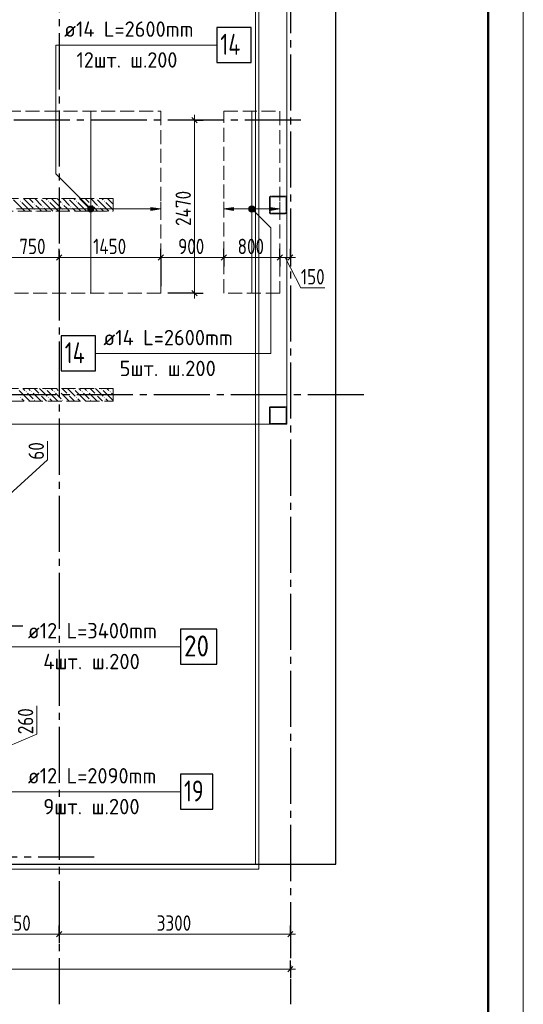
# Model space of a CAD drawing. Header units: millimetres. Extents: x 0 to 32165, y 0 to 42000.
# Tile 9 of 12: x 22509 to 29700, y 15930 to 29985. Entities that reach past the tile are written whole.
import ezdxf

# ---------------------------------------------------------------- set-up
doc = ezdxf.new("R2010")
doc.units = ezdxf.units.MM
doc.linetypes.add('______2', pattern=[270, 200, -70])
doc.linetypes.add('______5', pattern=[1100, 800, -100, 100, -100])
for name, color, linetype, lineweight in [('Standard', 7, 'Continuous', 25), ('ДОП Верх по Х', 7, 'Continuous', 25), ('Оси', 40, '______5', 18), ('Позиционная метка номер позиции', 7, 'Continuous', 13), ('Примечания', 7, 'Continuous', 25)]:
    doc.layers.add(name, color=color, linetype=linetype, lineweight=lineweight)
doc.layers.add('ЖБ Перекрытие верхний уровень', color=7, linetype='Continuous', lineweight=25, true_color=0xe0e0ff)
doc.layers.add('ЖБ Стена верхний уровень', color=7, linetype='Continuous', lineweight=25, true_color=0x006e00)
doc.styles.add('GOST 2.304-81', font='txt')
doc.styles.add('ISOCPEUR', font='txt')

msp = doc.modelspace()

# ---------------------------------------------------------------- hatches: boundary and pattern name
at = {"layer": 'ДОП Верх по Х', "linetype": 'Continuous', "lineweight": 13, "transparency": 33554687}
for points in [[(23492, 27265), (23492, 27302), (23486, 27283)], [(23492, 27302), (23505, 27251), (23505, 27316)], [(23492, 27302), (23492, 27265), (23505, 27251)], [(23505, 27316), (23524, 27246), (23524, 27321)], [(23505, 27316), (23505, 27251), (23524, 27246)], [(23524, 27321), (23524, 27246), (23543, 27251)], [(23524, 27321), (23543, 27251), (23543, 27316)], [(23543, 27316), (23543, 27251), (23556, 27265)], [(23543, 27316), (23556, 27265), (23556, 27302)], [(23556, 27302), (23556, 27265), (23561, 27283)], [(24384, 27263), (24524, 27283), (24384, 27303)], [(25792, 27265), (25792, 27302), (25786, 27283)], [(25792, 27302), (25805, 27251), (25805, 27316)], [(25792, 27302), (25792, 27265), (25805, 27251)], [(25805, 27316), (25824, 27246), (25824, 27321)], [(25805, 27316), (25805, 27251), (25824, 27246)], [(25824, 27321), (25824, 27246), (25843, 27251)], [(25824, 27321), (25843, 27251), (25843, 27316)], [(25843, 27316), (25843, 27251), (25856, 27265)], [(25843, 27316), (25856, 27265), (25856, 27302)], [(25856, 27302), (25856, 27265), (25861, 27283)], [(26084, 27263), (26224, 27283), (26084, 27303)]]:
    msp.add_hatch(color=7, dxfattribs=at).paths.add_polyline_path(points)
msp.add_hatch(color=7, dxfattribs=at).paths.add_polyline_path([(25564, 27263), (25424, 27283), (25564, 27303)], flags=16)
at = {"layer": 'ЖБ Стена верхний уровень', "linetype": 'Continuous', "lineweight": 18, "transparency": 33554687}
for points in [[(22804, 27430), (22801, 27427), (22798, 27430)], [(23204, 27430), (23201, 27427), (23198, 27430)], [(23604, 27430), (23601, 27427), (23598, 27430)], [(22514, 27393), (22521, 27400), (22527, 27393), (22521, 27387)], [(22714, 27353), (22721, 27360), (22727, 27353), (22721, 27347)], [(22714, 27273), (22721, 27280), (22727, 27273), (22721, 27267)], [(22834, 27313), (22841, 27320), (22847, 27313), (22841, 27307)], [(22914, 27393), (22921, 27400), (22927, 27393), (22921, 27387)], [(23114, 27353), (23121, 27360), (23127, 27353), (23121, 27347)], [(23114, 27273), (23121, 27280), (23127, 27273), (23121, 27267)], [(23234, 27313), (23241, 27320), (23247, 27313), (23241, 27307)], [(23314, 27393), (23321, 27400), (23327, 27393), (23321, 27387)], [(23514, 27353), (23521, 27360), (23527, 27353), (23521, 27347)], [(23514, 27273), (23521, 27280), (23527, 27273), (23521, 27267)], [(23634, 27313), (23641, 27320), (23647, 27313), (23641, 27307)], [(23714, 27393), (23721, 27400), (23727, 27393), (23721, 27387)], [(26314, 27353), (26321, 27360), (26324, 27357), (26324, 27350), (26321, 27347)], [(26314, 27273), (26321, 27280), (26324, 27277), (26324, 27270), (26321, 27267)], [(22514, 24593), (22521, 24600), (22527, 24593), (22521, 24587)], [(22594, 24673), (22601, 24680), (22607, 24673), (22601, 24667)], [(22674, 24673), (22681, 24680), (22687, 24673), (22681, 24667)], [(22794, 24633), (22801, 24640), (22807, 24633), (22801, 24627)], [(22874, 24713), (22881, 24720), (22887, 24713), (22881, 24707)], [(22914, 24593), (22921, 24600), (22927, 24593), (22921, 24587)], [(22994, 24673), (23001, 24680), (23007, 24673), (23001, 24667)], [(23074, 24673), (23081, 24680), (23087, 24673), (23081, 24667)], [(23194, 24633), (23201, 24640), (23207, 24633), (23201, 24627)], [(23274, 24713), (23281, 24720), (23287, 24713), (23281, 24707)], [(23314, 24593), (23321, 24600), (23327, 24593), (23321, 24587)], [(23394, 24673), (23401, 24680), (23407, 24673), (23401, 24667)], [(23474, 24673), (23481, 24680), (23487, 24673), (23481, 24667)], [(23594, 24633), (23601, 24640), (23607, 24633), (23601, 24627)], [(23674, 24713), (23681, 24720), (23687, 24713), (23681, 24707)], [(23714, 24593), (23721, 24600), (23727, 24593), (23721, 24587)], [(23794, 24673), (23801, 24680), (23807, 24673), (23801, 24667)], [(22714, 24553), (22721, 24560), (22727, 24553), (22721, 24547)], [(23114, 24553), (23121, 24560), (23127, 24553), (23121, 24547)], [(23514, 24553), (23521, 24560), (23527, 24553), (23521, 24547)], [(26074, 24313), (26081, 24320), (26084, 24317), (26084, 24310), (26081, 24307)]]:
    msp.add_hatch(color=7, dxfattribs=at).paths.add_polyline_path(points, flags=16)
at = {"layer": 'Позиционная метка номер позиции', "linetype": 'Continuous', "lineweight": 13, "transparency": 33554687}
for points in [[(23492, 27251), (23535, 27327), (23481, 27272)], [(23481, 27272), (23535, 27327), (23513, 27327)], [(23481, 27272), (23513, 27327), (23481, 27295)], [(23481, 27295), (23513, 27327), (23492, 27315)], [(23492, 27251), (23556, 27315), (23535, 27327)], [(23513, 27240), (23556, 27315), (23492, 27251)], [(23513, 27240), (23567, 27295), (23556, 27315)], [(23535, 27240), (23567, 27295), (23513, 27240)], [(23535, 27240), (23567, 27272), (23567, 27295)], [(23567, 27272), (23535, 27240), (23556, 27251)], [(25781, 27295), (25813, 27327), (25792, 27315)], [(25813, 27327), (25781, 27295), (25781, 27272)], [(25813, 27327), (25781, 27272), (25835, 27327)], [(25835, 27327), (25781, 27272), (25792, 27251)], [(25835, 27327), (25792, 27251), (25856, 27315)], [(25856, 27315), (25792, 27251), (25813, 27240)], [(25856, 27315), (25813, 27240), (25867, 27295)], [(25867, 27295), (25813, 27240), (25835, 27240)], [(25867, 27295), (25835, 27240), (25867, 27272)], [(25867, 27272), (25835, 27240), (25856, 27251)]]:
    msp.add_hatch(color=7, dxfattribs=at).paths.add_polyline_path(points)

# ---------------------------------------------------------------- linework, layer by layer
at = {"layer": 'Standard', "color": 251, "linetype": 'Continuous', "lineweight": -3, "true_color": 0x656565, "transparency": 33554687}
for p, q in [((25005, 28550), (24624, 28550)), ((25005, 28550), (24880, 28550)), ((25005, 28550), (25130, 28550)), ((23074, 26588), (23074, 26713)), ((24524, 26588), (24524, 26713)), ((25424, 26588), (25424, 26713)), ((26224, 26588), (26224, 26713)), ((26374, 26588), (26374, 26713)), ((23074, 26588), (23074, 26463)), ((23074, 26588), (23074, 26588)), ((24524, 26588), (24524, 26463)), ((25424, 26588), (25424, 26463)), ((25424, 26588), (25424, 26588)), ((26224, 26588), (26224, 26463)), ((26224, 26588), (26224, 26588)), ((26374, 26588), (26374, 26463)), ((26374, 26588), (26374, 26588)), ((25005, 26080), (24624, 26080)), ((25005, 26080), (24880, 26080)), ((25005, 26080), (25130, 26080)), ((23074, 16930), (23074, 17055)), ((26374, 16930), (26374, 17055)), ((23074, 16930), (23074, 16805)), ((23074, 16930), (23074, 16930)), ((26374, 16930), (26374, 16805)), ((26374, 16930), (26374, 16930)), ((26374, 16430), (26374, 16555)), ((26374, 16430), (26374, 16305)), ((26374, 16430), (26374, 16430))]:
    msp.add_line(p, q, dxfattribs=at)
at = {"layer": 'Standard', "color": 7, "linetype": 'Continuous', "lineweight": 25, "transparency": 33554687}
for p, q in [((24967, 28587), (25042, 28512)), ((23036, 26551), (23111, 26626)), ((24486, 26551), (24561, 26626)), ((25386, 26551), (25461, 26626)), ((26186, 26551), (26261, 26626)), ((26336, 26551), (26411, 26626)), ((24967, 26117), (25042, 26042)), ((23036, 16892), (23111, 16968)), ((26336, 16892), (26411, 16968)), ((26336, 16392), (26411, 16468))]:
    msp.add_line(p, q, dxfattribs=at)
at = {"layer": 'Standard', "color": 7, "linetype": 'Continuous', "lineweight": 13, "transparency": 33554687}
for p, q in [((25005, 28550), (25005, 28625)), ((22324, 26588), (23074, 26588)), ((25424, 26588), (26224, 26588)), ((26224, 26588), (26374, 26588)), ((26299, 26588), (26524, 26155)), ((26374, 26588), (26449, 26588)), ((26524, 26155), (26868, 26155)), ((25005, 26080), (25005, 26005)), ((22906, 23704), (22906, 23970)), ((22306, 23154), (22906, 23704)), ((22753, 19785), (22753, 20192)), ((22306, 19596), (22753, 19785)), ((21824, 16930), (23074, 16930)), ((23074, 16930), (26374, 16930)), ((26374, 16930), (26449, 16930)), ((7924, 16430), (26374, 16430)), ((26374, 16430), (26449, 16430))]:
    msp.add_line(p, q, dxfattribs=at)
msp.add_lwpolyline([(0, 0), (29700, 0), (29700, 42000), (0, 42000), (0, 0)], close=True, dxfattribs=at)
for points in [[(29700, 42000), (0, 42000), (0, 0), (29700, 0), (29700, 42000)], [(29700, 42000), (0, 42000), (0, 0), (29700, 0), (29700, 42000)], [(7674, 17930), (25874, 17930), (25874, 39170), (7674, 39170), (7674, 17930)], [(25005, 28550), (25005, 27055), (25005, 27055), (25005, 26080)], [(23074, 26588), (23205, 26588), (23205, 26588), (24319, 26588), (24319, 26588), (24524, 26588)], [(24524, 26588), (25099, 26588), (25099, 26588), (25424, 26588)]]:
    msp.add_lwpolyline(points, dxfattribs=at)
at = {"layer": 'Standard', "color": 7, "linetype": 'Continuous', "lineweight": 50, "transparency": 33554687}
msp.add_lwpolyline([(2000, 41500), (29200, 41500), (29200, 500), (2000, 500), (2000, 41500)], close=True, dxfattribs=at)
at = {"layer": 'Standard', "color": 7, "linetype": 'Continuous', "lineweight": 25, "transparency": 33554687}
msp.add_lwpolyline([(7394, 17930), (27024, 17930), (27024, 39500), (7394, 39500), (7394, 17930)], dxfattribs=at)
at = {"layer": 'Standard', "color": 254, "linetype": 'Continuous', "lineweight": 13, "true_color": 0xc4c4ff, "transparency": 33554687}
msp.add_lwpolyline([(8274, 17861), (25924, 17861), (25924, 39239), (8274, 39239), (8274, 17861)], dxfattribs=at)
at = {"layer": 'Standard', "color": 251, "linetype": 'Continuous', "lineweight": -3, "true_color": 0x656565, "transparency": 33554687}
msp.add_lwpolyline([(24524, 26588), (24524, 26581), (24524, 26581), (24524, 26505), (24524, 26505), (24524, 26180)], dxfattribs=at)
at = {"layer": 'ДОП Верх по Х', "color": 7, "linetype": 'Continuous', "lineweight": 13, "transparency": 33554687}
for p, q in [((23124, 29623), (25232, 29623)), ((23685, 25220), (25793, 25220)), ((22606, 21035), (24714, 21035)), ((22606, 18965), (24692, 18965))]:
    msp.add_line(p, q, dxfattribs=at)
at = {"layer": 'ДОП Верх по Х', "color": 7, "linetype": 'Continuous', "lineweight": 18, "transparency": 33554687}
for p, q in [((23524, 28673), (23524, 26087)), ((25824, 28673), (25824, 26087))]:
    msp.add_line(p, q, dxfattribs=at)
at = {"layer": 'ДОП Верх по Х', "color": 251, "linetype": 'Continuous', "lineweight": 13, "true_color": 0x494949, "transparency": 33554687}
for p, q in [((22464, 27283), (23494, 27283)), ((23524, 27321), (23524, 27321)), ((23554, 27283), (24384, 27283)), ((24524, 27283), (24384, 27303)), ((24384, 27303), (24384, 27263)), ((24384, 27263), (24524, 27283)), ((24524, 27283), (24524, 27383)), ((24524, 27283), (24524, 27183)), ((24524, 27283), (24524, 27283)), ((25424, 27283), (25424, 27383)), ((25424, 27283), (25564, 27303)), ((25564, 27263), (25424, 27283)), ((25424, 27283), (25424, 27183)), ((25424, 27283), (25424, 27283)), ((25564, 27303), (25564, 27263)), ((25564, 27283), (25794, 27283)), ((25824, 27321), (25824, 27321)), ((25854, 27283), (26084, 27283)), ((26224, 27283), (26084, 27303)), ((26084, 27303), (26084, 27263)), ((26084, 27263), (26224, 27283)), ((26224, 27283), (26224, 27383)), ((26224, 27283), (26224, 27183)), ((26224, 27283), (26224, 27283)), ((23524, 27246), (23524, 27246)), ((25824, 27246), (25824, 27246))]:
    msp.add_line(p, q, dxfattribs=at)
at = {"layer": 'ДОП Верх по Х', "color": 7, "linetype": 'Continuous', "lineweight": 25, "transparency": 33554687}
for points in [[(25324, 29373), (25814, 29373), (25814, 29873), (25324, 29873), (25324, 29373)], [(23103, 24970), (23593, 24970), (23593, 25470), (23103, 25470), (23103, 24970)], [(24806, 20785), (25326, 20785), (25326, 21285), (24806, 21285), (24806, 20785)], [(24806, 18715), (25266, 18715), (25266, 19215), (24806, 19215), (24806, 18715)]]:
    msp.add_lwpolyline(points, dxfattribs=at)
at = {"layer": 'ДОП Верх по Х', "color": 251, "linetype": 'Continuous', "lineweight": 13, "true_color": 0x494949, "transparency": 33554687}
for centre in [(23524, 27283), (25824, 27283)]:
    msp.add_circle(centre, 37.5, dxfattribs=at)
at = {"layer": 'ЖБ Перекрытие верхний уровень', "color": 7, "linetype": 'Continuous', "lineweight": 18, "transparency": 33554687}
for p, q in [((26324, 24210), (26324, 32890)), ((22354, 24210), (26324, 24210))]:
    msp.add_line(p, q, dxfattribs=at)
at = {"layer": 'ЖБ Стена верхний уровень', "color": 251, "linetype": '______2', "lineweight": 13, "true_color": 0x656565, "transparency": 33554687}
for p, q in [((23844, 27430), (21044, 27430)), ((23844, 27250), (23844, 27430)), ((26075, 27452), (26074, 27448)), ((26074, 27448), (26074, 27445)), ((26074, 27445), (26074, 27235)), ((26077, 27455), (26075, 27452)), ((26079, 27458), (26077, 27455)), ((26081, 27460), (26079, 27458)), ((26084, 27462), (26081, 27460)), ((26087, 27464), (26084, 27462)), ((26084, 27447), (26085, 27448)), ((26084, 27445), (26084, 27447)), ((26084, 27235), (26084, 27445)), ((26085, 27450), (26086, 27451)), ((26085, 27448), (26085, 27450)), ((26086, 27451), (26088, 27453)), ((26091, 27465), (26087, 27464)), ((26088, 27453), (26089, 27454)), ((26089, 27454), (26091, 27454)), ((26094, 27465), (26091, 27465)), ((26091, 27454), (26092, 27455)), ((26092, 27455), (26094, 27455)), ((26304, 27465), (26094, 27465)), ((26094, 27455), (26304, 27455)), ((26307, 27465), (26304, 27465)), ((26304, 27455), (26306, 27455)), ((26306, 27455), (26307, 27454)), ((26311, 27464), (26307, 27465)), ((26307, 27454), (26309, 27454)), ((26309, 27454), (26310, 27453)), ((26310, 27453), (26312, 27451)), ((26314, 27462), (26311, 27464)), ((26312, 27451), (26313, 27450)), ((26313, 27450), (26313, 27448)), ((26313, 27448), (26314, 27447)), ((26317, 27460), (26314, 27462)), ((26314, 27447), (26314, 27445)), ((26314, 27445), (26314, 27235)), ((26319, 27458), (26317, 27460)), ((26321, 27455), (26319, 27458)), ((26323, 27452), (26321, 27455)), ((26324, 27448), (26323, 27452)), ((26324, 27445), (26324, 27448)), ((26324, 27235), (26324, 27445)), ((21944, 27250), (23844, 27250)), ((26074, 27235), (26074, 27232)), ((26074, 27232), (26075, 27228)), ((26075, 27228), (26077, 27225)), ((26077, 27225), (26079, 27222)), ((26079, 27222), (26081, 27220)), ((26081, 27220), (26084, 27218)), ((26084, 27233), (26084, 27235)), ((26085, 27232), (26084, 27233)), ((26084, 27218), (26087, 27216)), ((26085, 27230), (26085, 27232)), ((26086, 27229), (26085, 27230)), ((26088, 27227), (26086, 27229)), ((26087, 27216), (26091, 27215)), ((26089, 27226), (26088, 27227)), ((26091, 27226), (26089, 27226)), ((26092, 27225), (26091, 27226)), ((26091, 27215), (26094, 27215)), ((26094, 27225), (26092, 27225)), ((26304, 27225), (26094, 27225)), ((26094, 27215), (26304, 27215)), ((26306, 27225), (26304, 27225)), ((26304, 27215), (26307, 27215)), ((26307, 27226), (26306, 27225)), ((26309, 27226), (26307, 27226)), ((26307, 27215), (26311, 27216)), ((26310, 27227), (26309, 27226)), ((26312, 27229), (26310, 27227)), ((26311, 27216), (26314, 27218)), ((26313, 27230), (26312, 27229)), ((26314, 27233), (26313, 27232)), ((26313, 27232), (26313, 27230)), ((26314, 27235), (26314, 27233)), ((26314, 27218), (26317, 27220)), ((26317, 27220), (26319, 27222)), ((26319, 27222), (26321, 27225)), ((26321, 27225), (26323, 27228)), ((26323, 27228), (26324, 27232)), ((26324, 27232), (26324, 27235)), ((23844, 24720), (21019, 24720)), ((23844, 24540), (23844, 24720)), ((21019, 24540), (23844, 24540)), ((26081, 24455), (26079, 24453)), ((26084, 24457), (26081, 24455)), ((26087, 24459), (26084, 24457)), ((26091, 24460), (26087, 24459)), ((26094, 24460), (26091, 24460)), ((26304, 24460), (26094, 24460)), ((26307, 24460), (26304, 24460)), ((26311, 24459), (26307, 24460)), ((26314, 24457), (26311, 24459)), ((26317, 24455), (26314, 24457)), ((26319, 24453), (26317, 24455)), ((26075, 24447), (26074, 24443)), ((26074, 24443), (26074, 24440)), ((26074, 24440), (26074, 24230)), ((26077, 24450), (26075, 24447)), ((26079, 24453), (26077, 24450)), ((26084, 24442), (26085, 24443)), ((26084, 24440), (26084, 24442)), ((26084, 24230), (26084, 24440)), ((26085, 24445), (26086, 24446)), ((26085, 24443), (26085, 24445)), ((26086, 24446), (26088, 24448)), ((26088, 24448), (26089, 24449)), ((26089, 24449), (26091, 24449)), ((26091, 24449), (26092, 24450)), ((26092, 24450), (26094, 24450)), ((26094, 24450), (26304, 24450)), ((26304, 24450), (26306, 24450)), ((26306, 24450), (26307, 24449)), ((26307, 24449), (26309, 24449)), ((26309, 24449), (26310, 24448)), ((26310, 24448), (26312, 24446)), ((26312, 24446), (26313, 24445)), ((26313, 24445), (26313, 24443)), ((26313, 24443), (26314, 24442)), ((26314, 24442), (26314, 24440)), ((26314, 24440), (26314, 24230)), ((26321, 24450), (26319, 24453)), ((26323, 24447), (26321, 24450)), ((26324, 24443), (26323, 24447)), ((26324, 24440), (26324, 24443)), ((26324, 24230), (26324, 24440)), ((26074, 24230), (26074, 24227)), ((26074, 24227), (26075, 24223)), ((26075, 24223), (26077, 24220)), ((26077, 24220), (26079, 24217)), ((26079, 24217), (26081, 24215)), ((26081, 24215), (26084, 24213)), ((26084, 24228), (26084, 24230)), ((26085, 24227), (26084, 24228)), ((26084, 24213), (26087, 24211)), ((26085, 24225), (26085, 24227)), ((26086, 24224), (26085, 24225)), ((26088, 24222), (26086, 24224)), ((26087, 24211), (26091, 24210)), ((26089, 24221), (26088, 24222)), ((26091, 24221), (26089, 24221)), ((26092, 24220), (26091, 24221)), ((26091, 24210), (26094, 24210)), ((26094, 24220), (26092, 24220)), ((26304, 24220), (26094, 24220)), ((26094, 24210), (26304, 24210)), ((26306, 24220), (26304, 24220)), ((26304, 24210), (26307, 24210)), ((26307, 24221), (26306, 24220)), ((26309, 24221), (26307, 24221)), ((26307, 24210), (26311, 24211)), ((26310, 24222), (26309, 24221)), ((26312, 24224), (26310, 24222)), ((26311, 24211), (26314, 24213)), ((26313, 24225), (26312, 24224)), ((26314, 24228), (26313, 24227)), ((26313, 24227), (26313, 24225)), ((26314, 24230), (26314, 24228)), ((26314, 24213), (26317, 24215)), ((26317, 24215), (26319, 24217)), ((26319, 24217), (26321, 24220)), ((26321, 24220), (26323, 24223)), ((26323, 24223), (26324, 24227)), ((26324, 24227), (26324, 24230))]:
    msp.add_line(p, q, dxfattribs=at)
at = {"layer": 'ЖБ Стена верхний уровень', "color": 9, "linetype": 'Continuous', "lineweight": 18, "true_color": 0xc7c7c7, "transparency": 33554687}
for p, q in [((22541, 27293), (22421, 27413)), ((22621, 27373), (22564, 27430)), ((22644, 27430), (22701, 27373)), ((22724, 27430), (22821, 27333)), ((22941, 27293), (22821, 27413)), ((22884, 27430), (22901, 27413)), ((23021, 27373), (22964, 27430)), ((23044, 27430), (23101, 27373)), ((23124, 27430), (23221, 27333)), ((23341, 27293), (23221, 27413)), ((23284, 27430), (23301, 27413)), ((23421, 27373), (23364, 27430)), ((23444, 27430), (23501, 27373)), ((23524, 27430), (23621, 27333)), ((23741, 27293), (23621, 27413)), ((23684, 27430), (23701, 27413)), ((23821, 27373), (23764, 27430)), ((26074, 27440), (26084, 27430)), ((26139, 27455), (26129, 27465)), ((26314, 27440), (26324, 27430)), ((22541, 27373), (22621, 27293)), ((22541, 27293), (22584, 27250)), ((22621, 27373), (22701, 27293)), ((22621, 27293), (22664, 27250)), ((22781, 27293), (22741, 27333)), ((22821, 27253), (22781, 27293)), ((22861, 27293), (22904, 27250)), ((22941, 27373), (23021, 27293)), ((22941, 27293), (22984, 27250)), ((23021, 27373), (23101, 27293)), ((23021, 27293), (23064, 27250)), ((23181, 27293), (23141, 27333)), ((23221, 27253), (23181, 27293)), ((23261, 27293), (23304, 27250)), ((23341, 27373), (23421, 27293)), ((23341, 27293), (23384, 27250)), ((23421, 27373), (23501, 27293)), ((23421, 27293), (23464, 27250)), ((23581, 27293), (23541, 27333)), ((23621, 27253), (23581, 27293)), ((23661, 27293), (23704, 27250)), ((23741, 27373), (23821, 27293)), ((23741, 27293), (23784, 27250)), ((23821, 27373), (23844, 27350)), ((23821, 27293), (23844, 27270)), ((26084, 27350), (26074, 27360)), ((26074, 27280), (26084, 27270)), ((22741, 27253), (22744, 27250)), ((23141, 27253), (23144, 27250)), ((23541, 27253), (23544, 27250)), ((26129, 27225), (26139, 27215)), ((26209, 27225), (26219, 27215)), ((26289, 27225), (26299, 27215)), ((22621, 24573), (22501, 24693)), ((22554, 24720), (22581, 24693)), ((22621, 24653), (22701, 24573)), ((22661, 24693), (22634, 24720)), ((22701, 24653), (22814, 24540)), ((22714, 24720), (22781, 24653)), ((22794, 24720), (22901, 24613)), ((22894, 24540), (22821, 24613)), ((23021, 24573), (22901, 24693)), ((22954, 24720), (22981, 24693)), ((23021, 24653), (23101, 24573)), ((23061, 24693), (23034, 24720)), ((23101, 24653), (23214, 24540)), ((23114, 24720), (23181, 24653)), ((23194, 24720), (23301, 24613)), ((23294, 24540), (23221, 24613)), ((23421, 24573), (23301, 24693)), ((23354, 24720), (23381, 24693)), ((23421, 24653), (23501, 24573)), ((23461, 24693), (23434, 24720)), ((23501, 24653), (23614, 24540)), ((23514, 24720), (23581, 24653)), ((23594, 24720), (23701, 24613)), ((23694, 24540), (23621, 24613)), ((23821, 24573), (23701, 24693)), ((23754, 24720), (23781, 24693)), ((23821, 24653), (23844, 24630)), ((23844, 24710), (23834, 24720)), ((22541, 24573), (22574, 24540)), ((22621, 24573), (22654, 24540)), ((22941, 24573), (22974, 24540)), ((23021, 24573), (23054, 24540)), ((23341, 24573), (23374, 24540)), ((23421, 24573), (23454, 24540)), ((23741, 24573), (23774, 24540)), ((23821, 24573), (23844, 24550)), ((26094, 24460), (26104, 24450)), ((26174, 24460), (26184, 24450)), ((26254, 24460), (26264, 24450)), ((26074, 24400), (26084, 24390)), ((26314, 24400), (26324, 24390)), ((26314, 24320), (26324, 24310)), ((26074, 24240), (26084, 24230)), ((26094, 24220), (26101, 24213)), ((26184, 24210), (26174, 24220)), ((26254, 24220), (26264, 24210)), ((26314, 24240), (26324, 24230))]:
    msp.add_line(p, q, dxfattribs=at)
at = {"layer": 'Оси', "color": 8, "linetype": '______5', "lineweight": -3, "transparency": 33554687}
for p, q in [((26374, 33890), (26374, 15930)), ((23074, 33090), (23074, 15930)), ((26524, 28550), (3600, 28550)), ((27424, 24630), (3600, 24630)), ((22554, 21330), (3600, 21330)), ((23574, 18030), (3600, 18030))]:
    msp.add_line(p, q, dxfattribs=at)
at = {"layer": 'Позиционная метка номер позиции', "color": 7, "linetype": 'Continuous', "lineweight": 13, "transparency": 33554687}
for p, q in [((23492, 27315), (23492, 27315)), ((23556, 27315), (23556, 27315)), ((25792, 27315), (25792, 27315)), ((25856, 27315), (25856, 27315)), ((23492, 27251), (23492, 27251)), ((23556, 27251), (23556, 27251)), ((25792, 27251), (25792, 27251)), ((25856, 27251), (25856, 27251))]:
    msp.add_line(p, q, dxfattribs=at)
for points in [[(23524, 27283), (23024, 27783), (23024, 29623), (25324, 29623)], [(25824, 27283), (26093, 27014), (26093, 25220), (23593, 25220)], [(21724, 21465), (22153, 21035), (24806, 21035)], [(20924, 18535), (21353, 18965), (24806, 18965)]]:
    msp.add_lwpolyline(points, dxfattribs=at)
for centre in [(23524, 27283), (25824, 27283)]:
    msp.add_circle(centre, 45, dxfattribs=at)
at = {"layer": 'Примечания', "color": 7, "linetype": '______2', "lineweight": 18, "transparency": 33554687}
for p, q in [((22324, 28680), (24524, 28680)), ((24524, 28680), (24524, 26080)), ((25424, 28680), (26224, 28680)), ((25424, 26080), (25424, 28680)), ((26224, 28680), (26224, 26080)), ((24524, 26080), (22324, 26080)), ((26224, 26080), (25424, 26080))]:
    msp.add_line(p, q, dxfattribs=at)

# ---------------------------------------------------------------- texts
at = {"layer": 'Standard', "color": 7, "linetype": 'Continuous', "lineweight": 25, "transparency": 33554687, "char_height": 220, "attachment_point": 7, "rotation": 90, "style": 'GOST 2.304-81'}
for s, insert, width in [('2470', (24955, 27041), 672.62), ('60', (22856, 23704), 391.32), ('260', (22703, 19785), 531.97)]:
    msp.add_mtext(s, dxfattribs=dict(at, insert=insert, width=width))
at = {"layer": 'Standard', "color": 7, "linetype": 'Continuous', "lineweight": 25, "transparency": 33554687, "char_height": 220, "attachment_point": 7, "style": 'GOST 2.304-81'}
for s, insert, width in [('750', (22504, 26638), 516.39), ('1450', (23557, 26638), 610.16), ('900', (24771, 26638), 531.97), ('800', (25621, 26638), 531.97), ('150', (26524, 26205), 469.51), ('1250', (22207, 16980), 610.16), ('3300', (24466, 16980), 641.48)]:
    msp.add_mtext(s, dxfattribs=dict(at, insert=insert, width=width))
at = {"layer": 'ДОП Верх по Х', "color": 7, "linetype": 'Continuous', "lineweight": 13, "transparency": 33554687, "attachment_point": 7, "style": 'ISOCPEUR'}
for s, insert, char_height, width in [('\\W0.96;ø14 L=2600mm ', (23144, 29740), 220, 2172.61), ('\\W0.76;14', (25374, 29483), 300, 504.57), ('\\W0.95;12шт. ш.200 ', (23320, 29300), 220, 1819.91), ('\\W0.96;ø14 L=2600mm ', (23705, 25337), 220, 2172.61), ('\\W0.76;14', (23153, 25080), 300, 504.56), ('\\W0.97;5шт. ш.200 ', (23936, 24897), 220, 1712.32), ('\\W0.96;ø12 L=3400mm ', (22626, 21153), 220, 2172.62), ('\\W0.87;20', (24856, 20895), 300, 550.81), ('\\W0.97;4шт. ш.200 ', (22846, 20713), 220, 1734.41), ('\\W0.96;ø12 L=2090mm ', (22626, 19082), 220, 2150.52), ('\\W0.75;19', (24856, 18825), 300, 472.27), ('\\W0.97;9шт. ш.200 ', (22846, 18642), 220, 1712.32)]:
    msp.add_mtext(s, dxfattribs=dict(at, insert=insert, char_height=char_height, width=width))

doc.saveas('drawing.dxf')
